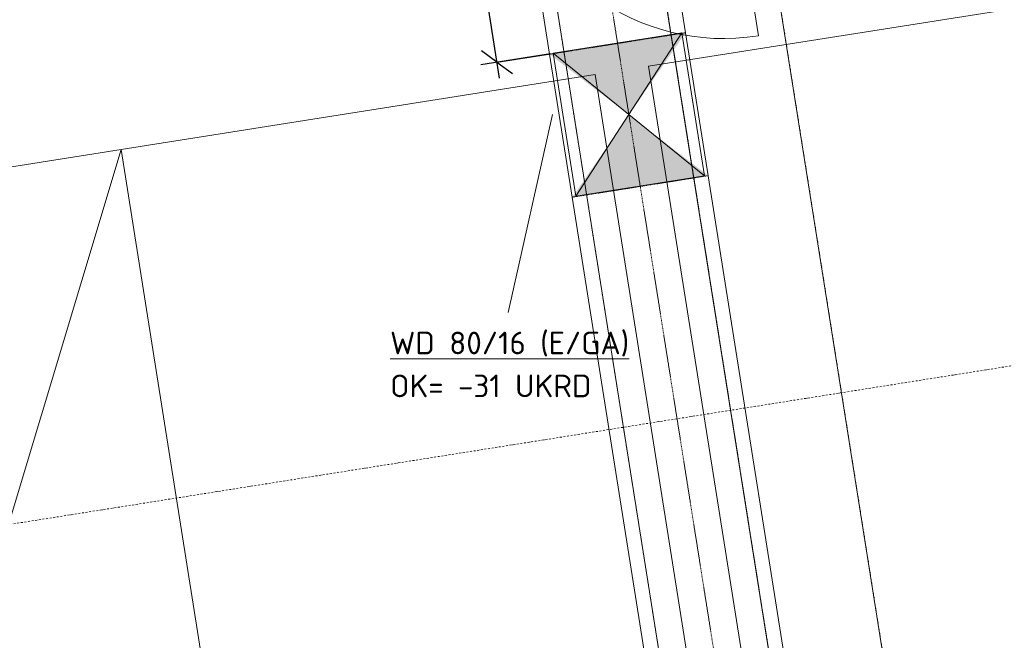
# Model space of a CAD drawing. Header units: millimetres. Extents: x 1523 to 75153, y -41886 to 10268.
# Tile 45 of 54: x 60186 to 65625, y -17327 to -13897. Entities that reach past the tile are written whole.
import ezdxf

# ---------------------------------------------------------------- set-up
doc = ezdxf.new("R2010")
doc.units = ezdxf.units.MM
doc.linetypes.add('IMPORT-STRICHPUNKT _7_', pattern=[20, 10, -5, 0, -5])
doc.linetypes.add('IMPORT-VERDECKT _8_', pattern=[7.5, 5, -2.5])
for name, color, linetype, lineweight, true_color in [('50 A--Möblierung', 7, 'Continuous', 13, 0x656565), ('90 A--Achsraster _1_50_', 7, 'IMPORT-STRICHPUNKT _7_', 13, 0x656565), ('97 A--Etiketten _ Deckensprung', 7, 'Continuous', 13, 0x656565), ('AD', 1, 'Continuous', 13, 0xff0000), ('Neubau_10 A--Wand innen _tragend_', 7, 'Continuous', 13, 0x656565), ('Neubau_10 VSI--Wärmeschutz _veritkal_', 7, 'Continuous', 13, 0x656565), ('Neubau_20 A--Träger _ Deckenkonstruktion', 7, 'IMPORT-VERDECKT _8_', 13, 0x656565), ('Xref_706_5_--_ÜP_-1_000_16_Übersichtsplan UG_IFC 2025_01_13_dwg', 7, 'Continuous', 13, 0x767676)]:
    doc.layers.add(name, color=color, linetype=linetype, lineweight=lineweight, true_color=true_color)
for name, color, linetype, lineweight in [('AD_Detail', 7, 'Continuous', 13), ('Ax-50_BM-Bem', 7, 'Continuous', 9), ('Ax_BM-Bem', 7, 'Continuous', 9), ('GB_HLS-OBJ', 7, 'Continuous', 18), ('M-EQPM-___-IDEN', 7, 'Continuous', 9)]:
    doc.layers.add(name, color=color, linetype=linetype, lineweight=lineweight)
doc.styles.add('ISOCPEUR', font='isocpeur.ttf', dxfattribs={"height": 125})
doc.styles.add('ISOCPEUR_2', font='isocpeur.ttf', dxfattribs={"height": 90})
doc.dimstyles.new('KI_1_8_mm_Isocpeur__cm_m__Aufrundung_auf_5_mm_ELT_Gesamtbemaßung', dxfattribs={"dimscale": 304.8, "dimtxt": 89.638306, "dimasz": 0.492126, "dimexe": 0.295276, "dimexo": 0.0625, "dimgap": 0.049213, "dimtad": 1, "dimlfac": 0.001, "dimrnd": 0.005, "dimzin": 0, "dimdsep": 46, "dimtxsty": 'ISOCPEUR_2', "dimblk1": 'OBLIQUE', "dimblk2": 'OBLIQUE', "dimsah": 1, "dimcen": 0.09, "dimdle": 0.295276, "dimadec": 0, "dimazin": 0, "dimtfac": 1, "dimtdec": 4, "dimtix": 1, "dimtmove": 0, "dimatfit": 3, "dimfxl": 0.984252, "dimfxlon": 1, "dimtvp": 1, "dimtfill": 1, "dimtolj": 1, "dimtzin": 0, "dimlwd": 25, "dimlwe": 25, "dimarcsym": 2})

# ---------------------------------------------------------------- blocks, each defined once
blk = doc.blocks.new('SuD_WD_RB Allgemein - SuD_WD_RB Allgemein-41414003-SuD_-1UG gesamt Plot  - Blatt 2')
at = {"layer": 'AD', "lineweight": 18}
blk.add_hatch(color=256, dxfattribs=at).paths.add_polyline_path([(-360, 0), (-720.1, -400), (0, -400)])
at = {"layer": 'AD_Detail', "lineweight": 18, "true_color": 0xff0000}
blk.add_hatch(color=1, dxfattribs=at).paths.add_polyline_path([(0, 400), (-720.1, 400), (-360, 0)])
at = {"layer": 'AD', "color": 7}
for p, q in [((-720.1, -400), (0, 400)), ((-720.1, 400), (0, -400)), ((-720.1, -400), (-720.1, 400)), ((-720.1, 400), (0, 400)), ((0, 400), (0, -400)), ((0, -400), (-720.1, -400))]:
    blk.add_line(p, q, dxfattribs=at)
at = {"layer": 'AD_Detail'}
for p, q in [((0, 400), (-720.1, 400)), ((-720.1, 400), (-360, 0)), ((-360, 0), (0, 400)), ((-360, 0), (-720.1, -400)), ((0, -400), (-360, 0)), ((-720.1, -400), (0, -400))]:
    blk.add_line(p, q, dxfattribs=at)
blk = doc.blocks.new('Xref_706_5_--_ÜP_-1_000_11_Übersichtsplan UG_IFC 2024_09_30_dwg_Tür Ol 1-Fl 27_3-41959637-SuD_-1UG gesamt Plot  - Blatt 2')
at = {"layer": 'Neubau_10 A--Wand innen _tragend_', "color": 9, "true_color": 0xcbcbcb}
blk.add_line((610, 10), (610, 1230), dxfattribs=at)
at = {"layer": 'Neubau_10 A--Wand innen _tragend_', "color": 9, "true_color": 0xcbcbcb, "flags": 128}
for points in [[(-630, -260), (-610, -260), (-610, 10), (-630, 10)], [(630, -260), (610, -260), (610, 10), (630, 10)], [(630, -250), (630, -200), (630, -50), (630, 0), (630, -50), (630, -200)], [(-630, -250), (-630, -200), (-630, -50), (-630, 0), (-630, -50), (-630, -200)]]:
    blk.add_lwpolyline(points, close=True, dxfattribs=at)
at = {"layer": 'Neubau_10 A--Wand innen _tragend_', "color": 9, "true_color": 0xcbcbcb}
blk.add_arc((610, 10), 1220, 90, 180, dxfattribs=at)
blk = doc.blocks.new('Xref_706_5_--_ÜP_-1_000_11_Übersichtsplan UG_IFC 2024_09_30_dwg_Standard-Rastermarker_12-V5-SuD_-1UG gesamt Plot  - Blatt 2')
at = {"layer": '90 A--Achsraster _1_50_', "color": 9, "true_color": 0xcbcbcb}
blk.add_line((0, 0), (28500, 0), dxfattribs=at)
blk = doc.blocks.new('Xref_706_5_--_ÜP_-1_000_11_Übersichtsplan UG_IFC 2024_09_30_dwg_Standard-Rastermarker_7-V7-SuD_-1UG gesamt Plot  - Blatt 2')
at = {"layer": '90 A--Achsraster _1_50_', "color": 9, "true_color": 0xcbcbcb}
blk.add_line((37359.3, 0), (92538.5, 0), dxfattribs=at)
blk = doc.blocks.new('Xref_706_5_--_ÜP_-1_000_16_Übersichtsplan UG_IFC 2025_01_13_dwg-35469238-SuD_-1UG gesamt Plot  - Blatt 2')
at = {"layer": 'Neubau_20 A--Träger _ Deckenkonstruktion', "linetype": 'Continuous', "true_color": 0xededed}
blk.add_hatch(color=7, dxfattribs=at).paths.add_polyline_path([(13158, -27341.7), (13087.3, -26585), (12760.6, -26959.1), (13087.3, -26604.7), (13154.3, -27321.6), (12753, -27023.1), (13130.6, -27320.1)])
h = blk.add_hatch(color=7, dxfattribs=at)
h.paths.add_polyline_path([(12723.7, -27001.3), (12722.5, -27000.4), (12359.4, -27394.2), (12361.5, -27416.1), (12722.4, -27002.8)])
h.paths.add_polyline_path([(12723.2, -26999.6), (12290.8, -26659.4), (12292.7, -26680.5), (12722.5, -27000.4)])
at = {"layer": '50 A--Möblierung', "color": 9, "true_color": 0xcbcbcb, "flags": 128}
blk.add_lwpolyline([(17937.7, -26362.9), (12461.5, -26874.4), (12215.1, -24235.9), (17691.2, -23724.4), (17444.8, -21085.9), (11968.6, -21597.4), (12215.1, -24235.9), (17691.2, -23724.4)], close=True, dxfattribs=at)
for points in [[(12982.3, -32450.1), (18212, -29300.1), (17965.6, -26661.6), (12489.4, -27173.1), (12735.9, -29811.6), (18212, -29300.1)], [(18458.5, -31938.6), (12982.3, -32450.1), (12735.9, -29811.6), (18212, -29300.1), (18458.5, -31938.6), (12735.9, -29811.6)]]:
    blk.add_lwpolyline(points, dxfattribs=at)
at = {"layer": '97 A--Etiketten _ Deckensprung', "color": 9, "true_color": 0xcbcbcb, "flags": 128}
blk.add_lwpolyline([(6117.2, -26693.7), (24835.7, -24945.3), (24674.6, -23220.7), (24296.3, -23256.1), (23992.5, -20003.4)], dxfattribs=at)
at = {"layer": 'Neubau_10 VSI--Wärmeschutz _veritkal_', "color": 9, "true_color": 0xcbcbcb, "flags": 128}
for points in [[(10933.7, -24496.2), (11153.2, -26846), (23947.1, -25650.9), (23826.3, -24356.7), (23793.8, -24008.2), (23482.5, -20672.6), (21187.5, -20886.9), (12087.1, -21737), (10688.2, -21867.6), (10779.3, -22843.4)], [(14688.4, -21574.3), (20433.1, -21037.8), (20682, -21014.5), (21194.9, -20966.6), (23410.3, -20759.7), (23714.2, -24015.6), (23746.7, -24364.1), (23860.1, -25578.7), (13087.3, -26585), (12290.8, -26659.4), (11225.4, -26758.9), (11013.4, -24488.8)], [(11655.4, -32222.5), (11674, -32421.7), (24468.3, -31226.6), (24268.2, -29086), (24128.6, -27592.5), (24003, -26248.3), (11209, -27443.4), (11636.8, -32023.4)], [(11716.5, -32016), (11296.1, -27515.6), (12361.5, -27416.1), (13158, -27341.7), (23930.8, -26335.4), (24049, -27599.9), (24188.6, -29093.4), (24381.2, -31154.4), (13608.1, -32160.7), (12811.6, -32235.1), (11746.2, -32334.6), (11735.1, -32215.1)]]:
    blk.add_lwpolyline(points, dxfattribs=at)
at = {"layer": 'Neubau_20 A--Träger _ Deckenkonstruktion', "color": 9, "true_color": 0xcbcbcb}
blk.add_line((10932.2, -27167.9), (23975.4, -25949.6), dxfattribs=at)
at = {"layer": 'Neubau_20 A--Träger _ Deckenkonstruktion', "color": 9, "true_color": 0xcbcbcb, "flags": 128}
blk.add_lwpolyline([(23947.5, -25650.9), (10904.3, -26869.2), (10960.1, -27466.6), (24003.3, -26248.3)], close=True, dxfattribs=at)
for points in [[(13158, -27341.7), (13150.5, -27262), (13094.7, -26664.6), (13087.3, -26585)], [(12290.8, -26659.4), (12298.2, -26739), (12354, -27336.4), (12361.5, -27416.1)]]:
    blk.add_lwpolyline(points, dxfattribs=at)
for name, p, rotation in [('Xref_706_5_--_ÜP_-1_000_11_Übersichtsplan UG_IFC 2024_09_30_dwg_Standard-Rastermarker_7-V7-SuD_-1UG gesamt Plot  - Blatt 2', (22190.1, -110061.2), 95.33628353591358), ('Xref_706_5_--_ÜP_-1_000_11_Übersichtsplan UG_IFC 2024_09_30_dwg_Standard-Rastermarker_12-V5-SuD_-1UG gesamt Plot  - Blatt 2', (27502.2, -24696.2), 185.3362835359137)]:
    blk.add_blockref(name, p, dxfattribs=dict(rotation=rotation))
at = {"extrusion": (0, 0, -1), "zscale": -0.9999999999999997, "rotation": 84.66371646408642}
blk.add_blockref('Xref_706_5_--_ÜP_-1_000_11_Übersichtsplan UG_IFC 2024_09_30_dwg_Tür Ol 1-Fl 27_3-41959637-SuD_-1UG gesamt Plot  - Blatt 2', (-11165.7, -26980.4), dxfattribs=at)
blk = doc.blocks.new('DIMBLOCK17-SuD_-1UG gesamt Plot  - Blatt 2')
at = {"layer": 'Ax-50_BM-Bem', "lineweight": 25}
for p, q in [((62642.7, -12996.6), (62556.9, -12934.2)), ((62836.7, -14221.2), (62628.6, -12907.7)), ((62346.4, -13043.5), (62731.6, -12982.5)), ((62642.7, -12996.6), (62346.4, -13043.5)), ((62642.7, -12996.6), (62728.5, -13058.9)), ((63118.9, -14085.4), (62733.7, -14146.4)), ((62822.6, -14132.3), (62736.8, -14070)), ((62822.6, -14132.3), (63118.9, -14085.4)), ((62822.6, -14132.3), (62908.4, -14194.7))]:
    blk.add_line(p, q, dxfattribs=at)
at = {"layer": 'Ax-50_BM-Bem', "color": 0, "lineweight": 25, "insert": (62849.2, -13452.9), "char_height": 90, "width": 220.506, "attachment_point": 1, "rotation": 279, "line_spacing_factor": 1.149209, "style": 'ISOCPEUR_2', "bg_fill": 3, "box_fill_scale": 1.25, "bg_fill_color": 256, "bg_fill_true_color": 13158600, "bg_fill_transparency": 0}
blk.add_mtext('1,15', dxfattribs=at)
blk = doc.blocks.new('_Oblique')
at = {"color": 0, "linetype": 'ByBlock', "lineweight": -2}
blk.add_line((-0.5, -0.5), (0.5, 0.5), dxfattribs=at)

msp = doc.modelspace()

# ---------------------------------------------------------------- linework, layer by layer
at = {"layer": 'M-EQPM-___-IDEN'}
msp.add_line((63129.64, -14421.845), (62883.472, -15514.698), dxfattribs=at)

# ---------------------------------------------------------------- block references
at = {"layer": 'GB_HLS-OBJ', "rotation": 188.9998697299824}
msp.add_blockref('SuD_WD_RB Allgemein - SuD_WD_RB Allgemein-41414003-SuD_-1UG gesamt Plot  - Blatt 2', (63195.909, -14478.168), dxfattribs=at)
at = {"layer": 'Xref_706_5_--_ÜP_-1_000_16_Übersichtsplan UG_IFC 2025_01_13_dwg', "color": 9, "true_color": 0xcbcbcb, "rotation": 273.6637164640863}
msp.add_blockref('Xref_706_5_--_ÜP_-1_000_16_Übersichtsplan UG_IFC 2025_01_13_dwg-35469238-SuD_-1UG gesamt Plot  - Blatt 2', (89683.72, 0), dxfattribs=at)

# ---------------------------------------------------------------- texts
at = {"layer": 'M-EQPM-___-IDEN', "color": 1, "true_color": 0xff0000, "char_height": 125, "attachment_point": 1, "style": 'ISOCPEUR'}
for s, insert, width in [('\\LWD 80/16 (E/GA)', (62231.972, -15621.414), 1575.31594), ('OK= -31 UKRD', (62231.972, -15858.678), 1306.75062)]:
    msp.add_mtext(s, dxfattribs=dict(at, insert=insert, width=width))

# ---------------------------------------------------------------- next in the draw order: dimensions: what is measured, and where the dimension line sits
at = {"layer": 'Ax_BM-Bem', "lineweight": 25}
dim = msp.add_linear_dim(base=(62642.707, -12996.559), p1=(63118.898, -14085.38), p2=(62346.4, -13043.489), angle=279, dimstyle='KI_1_8_mm_Isocpeur__cm_m__Aufrundung_auf_5_mm_ELT_Gesamtbemaßung', override={"dimpost": '<>', "dimfxl": 1297.031087}, dxfattribs=at)
dim.commit()
dim.dimension.update_dxf_attribs({"geometry": 'DIMBLOCK17-SuD_-1UG gesamt Plot  - Blatt 2', "text_midpoint": (62791.911, -13555.048)})

doc.saveas('drawing.dxf')
